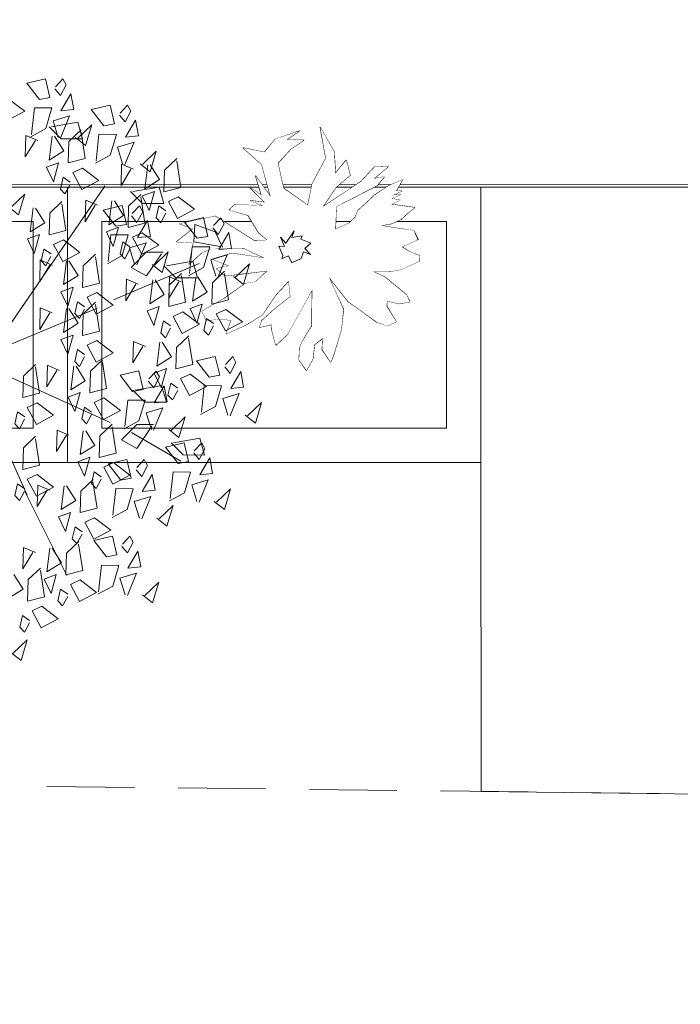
# Model space of a CAD drawing. Header units: centimetres. Extents: x -122 to 72759, y 3298 to 43172.
# Tile 104 of 243: x 37339 to 37435, y 10552 to 10695. Entities that reach past the tile are written whole.
import ezdxf

# ---------------------------------------------------------------- set-up
doc = ezdxf.new("R2010")
doc.units = ezdxf.units.CM
doc.header["$MEASUREMENT"] = 0
doc.linetypes.add('DASH2', pattern=[19.05, 12.7, -6.35])
for name, color, linetype, lineweight in [('0-LINIA CIENKA', 7, 'Continuous', 5), ('0-WIDOSK', 7, 'Continuous', 5), ('1-meble', 7, 'Continuous', 5), ('_ nowe meble', 7, 'Continuous', 5), ('PRZERYWANA', 7, 'DASH2', 5), ('wymiarowanie', 7, 'Continuous', 5), ('ZZZ_Xref', 7, 'Continuous', 5)]:
    doc.layers.add(name, color=color, linetype=linetype, lineweight=lineweight)

# ---------------------------------------------------------------- blocks, each defined once
blk = doc.blocks.new('G$CA1DC9C89')
at = {"layer": '0-LINIA CIENKA', "lineweight": 5, "ltscale": 2}
blk.add_lwpolyline([(2759.45, 55.45), (2759.45, 15.45), (2759.47, -32.28), (4711.64, -55.98), (4727.78, 55.45)], close=True, dxfattribs=at)
at = {"layer": '1-meble', "lineweight": 5}
for p, q in [((2693.53, 70.53), (2696.25, 71.17)), ((2695.36, 68.17), (2693.53, 70.53)), ((2696.25, 71.17), (2696.89, 68.45)), ((2698.78, 71.15), (2697.72, 70.01)), ((2698.42, 68.72), (2699.25, 70.29)), ((2699.25, 70.29), (2698.78, 71.15)), ((2697.62, 69.68), (2698.42, 68.72)), ((2699.95, 68.99), (2698.5, 66.52)), ((2700.36, 66.7), (2699.95, 68.99)), ((2696.89, 68.45), (2695.36, 68.17)), ((2694.22, 63.08), (2694.64, 66.94)), ((2694.64, 66.94), (2697.16, 66.92)), ((2697.16, 66.92), (2696.28, 63.92)), ((2697.34, 65.05), (2699.73, 65.79)), ((2699.73, 65.79), (2698.41, 62.56)), ((2698.5, 66.52), (2700.36, 66.7)), ((2697.13, 64.19), (2700.95, 64.87)), ((2698.08, 62.66), (2697.34, 65.05)), ((2702.96, 64.48), (2700.94, 62.54)), ((2700.95, 64.87), (2701.64, 62.44)), ((2702.07, 61.48), (2702.96, 64.48)), ((2696.28, 63.92), (2694.12, 62.74)), ((2698.51, 62.45), (2696.78, 64.19)), ((2701.64, 62.44), (2698.51, 62.45)), ((2700.6, 62.64), (2702.07, 61.48)), ((2709.42, 14.41), (2710.23, 13.45)), ((2701.37, 11.32), (2703.15, 13.01)), ((2708.7, 13.18), (2707.17, 12.91)), ((2711.75, 13.72), (2710.3, 11.25)), ((2712.16, 11.43), (2711.75, 13.72)), ((2695.14, 12.19), (2695.06, 9.06)), ((2695.06, 9.06), (2696.51, 11.46)), ((2696.86, 11.45), (2695.14, 12.19)), ((2698.52, 8.62), (2698.96, 12.08)), ((2699.31, 12.08), (2700.64, 9.95)), ((2703.14, 12.67), (2703.74, 8.83)), ((2706.02, 7.81), (2706.44, 11.67)), ((2706.44, 11.67), (2708.97, 11.65)), ((2708.97, 11.65), (2708.08, 8.65)), ((2701.29, 8.2), (2701.37, 11.32)), ((2709.14, 9.79), (2711.53, 10.53)), ((2711.53, 10.53), (2710.21, 7.29)), ((2710.3, 11.25), (2712.16, 11.43)), ((2700.64, 9.95), (2698.52, 8.62)), ((2703.74, 8.83), (2701.29, 8.2)), ((2708.08, 8.65), (2705.92, 7.48)), ((2709.88, 7.39), (2709.14, 9.79)), ((2714.76, 9.21), (2712.74, 7.27)), ((2713.88, 6.21), (2714.76, 9.21)), ((2699.9, 8.23), (2698.15, 7.59)), ((2698.15, 7.59), (2699.13, 5.47)), ((2699.13, 5.47), (2699.9, 8.23)), ((2701.94, 6.79), (2703.35, 7.45)), ((2703.35, 7.45), (2705.73, 5.64)), ((2712.41, 7.37), (2713.88, 6.21)), ((2700.54, 6.13), (2700.14, 4.4)), ((2701.56, 5.41), (2700.54, 6.13)), ((2703.27, 4.32), (2701.94, 6.79)), ((2700.14, 4.4), (2700.82, 3.69)), ((2700.82, 3.69), (2701.55, 5.06)), ((2703.25, 4.14), (2705.97, 4.78)), ((2705.73, 5.64), (2703.27, 4.32)), ((2705.97, 4.78), (2706.61, 2.06)), ((2708.5, 4.76), (2707.44, 3.62)), ((2708.97, 3.9), (2708.5, 4.76)), ((2693.06, 3.15), (2692.98, 0.02)), ((2694.78, 2.41), (2693.06, 3.15)), ((2696.44, -0.42), (2696.88, 3.05)), ((2697.23, 3.04), (2698.56, 0.92)), ((2699.29, 2.29), (2701.07, 3.98)), ((2701.06, 3.63), (2701.65, -0.21)), ((2705.09, 1.78), (2703.25, 4.14)), ((2707.34, 3.29), (2708.14, 2.33)), ((2708.14, 2.33), (2708.97, 3.9)), ((2692.98, 0.02), (2694.43, 2.42)), ((2699.2, -0.84), (2699.29, 2.29)), ((2706.61, 2.06), (2705.09, 1.78)), ((2709.67, 2.6), (2708.22, 0.13)), ((2710.08, 0.31), (2709.67, 2.6)), ((2693.73, -1.54), (2695.52, 0.15)), ((2698.56, 0.92), (2696.44, -0.42)), ((2703.94, -3.31), (2704.36, 0.55)), ((2704.36, 0.55), (2706.89, 0.53)), ((2706.89, 0.53), (2706, -2.47)), ((2708.22, 0.13), (2710.08, 0.31)), ((2691.67, -0.79), (2693, -2.91)), ((2695.51, -0.19), (2696.1, -4.03)), ((2697.82, -0.8), (2696.06, -1.45)), ((2697.05, -3.56), (2697.82, -0.8)), ((2701.65, -0.21), (2699.2, -0.84)), ((2707.06, -1.34), (2709.45, -0.6)), ((2707.8, -3.73), (2707.06, -1.34)), ((2709.45, -0.6), (2708.13, -3.83)), ((2693.65, -4.66), (2693.73, -1.54)), ((2696.06, -1.45), (2697.05, -3.56)), ((2699.86, -2.25), (2701.27, -1.59)), ((2701.18, -4.72), (2699.86, -2.25)), ((2701.27, -1.59), (2703.65, -3.39)), ((2706, -2.47), (2703.84, -3.65)), ((2712.68, -1.91), (2710.66, -3.85)), ((2711.79, -4.91), (2712.68, -1.91)), ((2693, -2.91), (2690.88, -4.24)), ((2696.1, -4.03), (2693.65, -4.66)), ((2698.45, -2.91), (2698.06, -4.63)), ((2699.48, -3.63), (2698.45, -2.91)), ((2698.74, -5.35), (2699.47, -3.98)), ((2703.65, -3.39), (2701.18, -4.72)), ((2710.33, -3.75), (2711.79, -4.91)), ((2694.31, -6.07), (2695.71, -5.41)), ((2695.71, -5.41), (2698.1, -7.22)), ((2698.06, -4.63), (2698.74, -5.35)), ((2692.9, -6.73), (2692.51, -8.46)), ((2693.92, -7.45), (2692.9, -6.73)), ((2695.63, -8.54), (2694.31, -6.07)), ((2692.51, -8.46), (2693.18, -9.17)), ((2693.18, -9.17), (2693.91, -7.8)), ((2698.1, -7.22), (2695.63, -8.54)), ((2693.59, -10.26), (2691.56, -12.19)), ((2692.7, -13.26), (2693.59, -10.26)), ((2691.23, -12.1), (2692.7, -13.26))]:
    blk.add_line(p, q, dxfattribs=at)
for points in [[(2693.24, 66.47), (2690.77, 65.15), (2689.45, 67.62), (2690.85, 68.27)], [(2702.9, 66.71), (2705.63, 67.35), (2706.27, 64.62), (2704.74, 64.35)], [(2709.73, 62.87), (2709.32, 65.17), (2707.87, 62.7)], [(2696.41, 58.33), (2697.39, 56.22), (2698.16, 58.98)], [(2697.4, 11.9), (2694.93, 10.58), (2693.61, 13.05), (2695.02, 13.7)]]:
    blk.add_lwpolyline(points, close=True, dxfattribs=at)
for points in [[(2706.99, 65.86), (2707.8, 64.9), (2708.62, 66.46), (2708.15, 67.33), (2707.09, 66.19)], [(2695.12, 62.19), (2693.41, 62.94), (2693.32, 59.81), (2694.78, 62.2)], [(2701.41, 63.42), (2702, 59.57), (2699.55, 58.95), (2699.64, 62.07), (2701.42, 63.76)], [(2703.59, 59.25), (2704.01, 63.12), (2706.54, 63.09), (2705.65, 60.09), (2703.49, 58.92)], [(2697.57, 62.82), (2698.9, 60.7), (2696.78, 59.37), (2697.23, 62.83)], [(2707.45, 58.83), (2706.71, 61.23), (2709.1, 61.97), (2707.78, 58.74)], [(2709.98, 58.81), (2711.45, 57.65), (2712.33, 60.65), (2710.31, 58.71)], [(2704.34, 13.4), (2703.31, 14.13), (2702.92, 12.4), (2703.6, 11.68), (2704.33, 13.06)], [(2714.35, 10.24), (2714.77, 14.11), (2717.3, 14.08), (2716.41, 11.08), (2714.25, 9.91)], [(2718.21, 9.82), (2717.47, 12.22), (2719.86, 12.96), (2718.55, 9.73)], [(2693.23, 11.66), (2692.21, 12.39), (2691.81, 10.66), (2692.49, 9.95), (2693.22, 11.32)], [(2720.74, 9.8), (2722.21, 8.64), (2723.09, 11.64), (2721.07, 9.7)], [(2693.3, 11.15), (2699.33, -0.92)]]:
    blk.add_lwpolyline(points, dxfattribs=at)
at = {"layer": '_ nowe meble', "lineweight": 5, "ltscale": 0.5}
for points in [[(162.24, 764.75), (77.15, 765.38), (77.15, 495.81), (65.14, 495.81), (65.14, 465.82), (53.15, 465.82), (53.16, 56.24), (4727.78, 55.45)], [(2711.1, 55.45), (4296.54, 55.45)]]:
    blk.add_lwpolyline(points, dxfattribs=at)
at = {"layer": 'PRZERYWANA', "lineweight": 5}
blk.add_lwpolyline([(-389.44, 4.56), (3619.14, -42.34), (5340.22, -63.18)], dxfattribs=at)
at = {"layer": 'wymiarowanie', "lineweight": 5, "ltscale": 0.5}
blk.add_lwpolyline([(2759.45, 55.45), (2759.45, 15.45), (1725.13, 15.45), (1725.13, 3.45), (1437.13, 3.54), (1437.13, -8.46), (957.13, -8.46), (957.13, 3.49), (1.15, 3.49), (1.15, 633.82), (13.15, 633.82), (13.15, 645.82), (25.15, 645.82), (25.14, 705.82), (37.13, 705.82), (36.77, 764.65), (77.15, 765.38), (77.15, 495.81), (65.14, 495.82), (65.14, 465.82), (53.14, 465.82), (53.15, 55.54)], close=True, dxfattribs=at)
at = {"lineweight": 5, "ltscale": 0.5}
blk.add_wipeout([(2639.45, 55.45), (2699.45, 55.45), (2699.45, 15.45), (2639.45, 15.45)], dxfattribs=at).dxf.layer = '_ nowe meble'
at = {"layer": '1-meble', "lineweight": 5}
for points in [[(2690.88, 52.56), (2692.35, 51.4), (2693.24, 54.4), (2691.22, 52.46)], [(2694.8, 52.4), (2696.13, 50.27), (2694.01, 48.94), (2694.45, 52.41)], [(2697.05, 45.73), (2696.02, 46.45), (2695.63, 44.72), (2696.31, 44.01), (2697.04, 45.38)], [(2697.21, 44.12), (2695.49, 44.86), (2695.41, 41.73), (2696.86, 44.13)], [(2697.21, 37.17), (2695.49, 37.91), (2695.41, 34.78), (2696.86, 37.18)], [(2694.81, 29.35), (2695.4, 25.51), (2692.96, 24.88), (2693.04, 28.01), (2694.82, 29.7)], [(2698.25, 28.83), (2696.53, 29.57), (2696.45, 26.44), (2697.9, 28.83)], [(2685.66, 28.44), (2693.58, 10.71)], [(2693.23, 22.09), (2692.21, 22.82), (2691.81, 21.09), (2692.49, 20.37), (2693.22, 21.74)], [(2694.81, 18.92), (2695.4, 15.08), (2692.96, 14.45), (2693.04, 17.58), (2694.82, 19.27)]]:
    blk.add_lwpolyline(points, dxfattribs=at)
for points in [[(2693.63, 47.91), (2694.62, 45.79), (2695.39, 48.55)], [(2697.4, 22.33), (2694.93, 21), (2693.61, 23.47), (2695.02, 24.13)]]:
    blk.add_lwpolyline(points, close=True, dxfattribs=at)
at = {"layer": '_ nowe meble', "lineweight": 5, "ltscale": 0.5}
for points in [[(2639.45, 55.45), (2639.45, 15.45), (2699.45, 15.45), (2699.45, 55.45)], [(2644.45, 50.45), (2644.45, 20.45), (2694.45, 20.45), (2694.45, 50.45)]]:
    blk.add_lwpolyline(points, close=True, dxfattribs=at)
at = {"lineweight": 5, "ltscale": 0.5}
blk.add_wipeout([(2699.45, 55.45), (2759.45, 55.45), (2759.45, 15.45), (2699.45, 15.45)], dxfattribs=at).dxf.layer = '_ nowe meble'
at = {"layer": '0-WIDOSK', "lineweight": 5}
blk.add_lwpolyline([(2749.11, 38.78), (2747.61, 38.51), (2745.81, 38.92), (2745.77, 38.09), (2747.17, 35.89), (2745.82, 35.28), (2744.36, 35.84), (2741.95, 37.59), (2740.19, 38.83), (2737.36, 42.42), (2738.12, 40.73), (2739.48, 37.7), (2739.18, 34.74), (2738.03, 30.99), (2737.66, 30.01), (2736.42, 31.88), (2736.49, 33.53), (2735.29, 32.59), (2735.04, 30.45), (2734.14, 28.84), (2733.05, 30.37), (2733.12, 32.02), (2733.49, 33), (2734.91, 35.25), (2734.97, 40.54), (2733.18, 37.31), (2731.39, 34.08), (2729.67, 32.5), (2729.1, 34.67), (2729.14, 35.5), (2727.3, 35.08), (2727.67, 36.05), (2729.39, 37.63), (2731.79, 39.52), (2731.55, 41.84), (2729.65, 39.77), (2727.71, 36.88), (2725.16, 35.34), (2722.47, 34.13), (2723.21, 36.08), (2721.9, 36.3), (2719.57, 36.07), (2718.97, 37.42), (2722.19, 39.26), (2725.26, 41.45), (2726.76, 41.71), (2728.48, 43.29), (2724.65, 42.79), (2722.33, 42.56), (2721.05, 43.61), (2722.89, 44.03), (2720.45, 44.96), (2723.3, 45.83), (2728.06, 45.13), (2724.98, 46.58), (2720.18, 46.46), (2718.83, 45.85), (2717.11, 44.27), (2717.74, 47.39), (2715.27, 47.49), (2717.66, 49.37), (2715.71, 50.12), (2720.88, 51.22), (2726.51, 47.67), (2728.5, 47.75), (2727.22, 48.8), (2725.68, 51.34), (2722.9, 52.12), (2723.76, 52.91), (2727.89, 52.74), (2725.94, 53.48), (2728.07, 53.23), (2725.85, 55.47), (2727.62, 54.24), (2726.75, 57.08), (2728.93, 54.02), (2727.64, 58.7), (2724.94, 61.13), (2728.05, 60.5), (2729.62, 62.42), (2733.14, 63.59), (2731.27, 62.35), (2733.75, 62.24), (2731.87, 61), (2729.97, 58.93), (2730.8, 55.26), (2734.33, 52.79), (2734.96, 55.91), (2736.94, 59.62), (2736.14, 64.12), (2738.14, 60.57), (2738.33, 57.42), (2739.9, 59.33), (2740.47, 57.16), (2738.41, 55.43), (2736.47, 52.54), (2742.09, 56.27), (2743.99, 58.33), (2745.98, 58.41), (2743.92, 56.68), (2745.42, 56.95), (2744.37, 55.67), (2738.46, 52.62), (2738.32, 49.32), (2740.34, 50.22), (2741.2, 51.01), (2741.57, 51.99), (2744.15, 54.36), (2746.02, 55.6), (2748.05, 56.51), (2747.15, 54.89), (2747.98, 54.86), (2746.63, 54.25), (2747.79, 54.37), (2746.44, 53.77), (2747.75, 53.54), (2746.41, 52.94), (2749.86, 52.46), (2748.66, 51.52), (2747.8, 50.73), (2746.45, 50.13), (2744.95, 49.86), (2747.58, 49.42), (2749.72, 49.16), (2750.32, 47.82), (2749.98, 47.67), (2747.96, 46.76), (2749.09, 46.05), (2750.55, 45.49), (2750.52, 44.67), (2747.82, 43.46), (2746.32, 43.19), (2743.51, 43.15), (2741.9, 44.04), (2745.46, 42.4), (2748.66, 39.79)], close=True, dxfattribs=at)
at = {"layer": '1-meble', "lineweight": 5}
for p, q in [((2710.31, 53.06), (2708.58, 54.81)), ((2708.93, 54.81), (2712.76, 55.48)), ((2712.76, 55.48), (2713.44, 53.05)), ((2713.44, 53.05), (2710.31, 53.06)), ((2708.69, 43.75), (2710.88, 45.99)), ((2710.88, 45.99), (2713.33, 46.01)), ((2713.09, 45.76), (2710.91, 42.55)), ((2710.91, 42.55), (2708.69, 43.75)), ((2710.66, 24.21), (2708.93, 25.96)), ((2709.28, 25.96), (2713.1, 26.63)), ((2713.1, 26.63), (2713.79, 24.2)), ((2713.79, 24.2), (2710.66, 24.21)), ((2707.3, 18.73), (2709.49, 20.96)), ((2709.49, 20.96), (2711.95, 20.99)), ((2711.7, 20.74), (2709.52, 17.52)), ((2709.52, 17.52), (2707.3, 18.73)), ((2714.83, 18.31), (2718.66, 18.99)), ((2718.66, 18.99), (2719.34, 16.55)), ((2716.22, 16.57), (2714.48, 18.31)), ((2705.33, 15.26), (2708.06, 15.91)), ((2708.06, 15.91), (2708.7, 13.18)), ((2710.58, 15.88), (2709.52, 14.75)), ((2711.05, 15.02), (2710.58, 15.88)), ((2719.34, 16.55), (2716.22, 16.57)), ((2707.17, 12.91), (2705.33, 15.26)), ((2710.23, 13.45), (2711.05, 15.02))]:
    blk.add_line(p, q, dxfattribs=at)
for points in [[(2709.01, 58.02), (2707.29, 58.76), (2707.21, 55.64), (2708.66, 58.03)], [(2711.46, 58.65), (2712.79, 56.53), (2710.67, 55.2), (2711.11, 58.66)], [(2699.82, 56.16), (2698.8, 56.88), (2698.41, 55.15), (2699.08, 54.44), (2699.81, 55.81)], [(2688.3, 31.46), (2704.88, 55.6)], [(2710.09, 54.03), (2710.68, 50.19), (2708.23, 49.56), (2708.32, 52.69), (2710.1, 54.38)], [(2698.63, 52.99), (2699.22, 49.15), (2696.77, 48.52), (2696.86, 51.64), (2698.64, 53.34)], [(2703.8, 52.81), (2702.09, 53.55), (2702, 50.42), (2703.46, 52.82)], [(2706.25, 53.44), (2707.58, 51.32), (2705.46, 49.98), (2705.9, 53.45)], [(2708.73, 51.26), (2709.53, 50.3), (2710.36, 51.86), (2709.89, 52.73), (2708.83, 51.59)], [(2713.71, 51.99), (2712.69, 52.71), (2712.29, 50.98), (2712.97, 50.27), (2713.7, 51.64)], [(2705.33, 44.65), (2705.75, 48.52), (2708.27, 48.49), (2707.39, 45.49), (2705.23, 44.32)], [(2708.5, 46.77), (2707.48, 47.49), (2707.09, 45.77), (2707.76, 45.05), (2708.49, 46.42)], [(2709.19, 44.24), (2708.45, 46.63), (2710.84, 47.37), (2709.52, 44.14)], [(2711.71, 44.21), (2713.18, 43.05), (2714.07, 46.05), (2712.05, 44.11)], [(2699.66, 44.75), (2700.99, 42.63), (2698.87, 41.29), (2699.31, 44.76)], [(2703.49, 45.34), (2704.08, 41.5), (2701.63, 40.87), (2701.72, 44), (2703.5, 45.69)], [(2709.71, 41.34), (2707.99, 42.08), (2707.9, 38.95), (2709.36, 41.35)], [(2712.15, 41.97), (2713.49, 39.85), (2711.37, 38.51), (2711.81, 41.98)], [(2701.91, 38.08), (2700.88, 38.8), (2700.49, 37.08), (2701.17, 36.36), (2701.9, 37.73)], [(2703.49, 38.39), (2704.08, 34.55), (2701.63, 33.92), (2701.72, 37.05), (2703.5, 38.74)], [(2703.75, 37.87), (2685.66, 30.32), (2705.64, 21.27)], [(2699.66, 37.8), (2700.99, 35.67), (2698.87, 34.34), (2699.31, 37.81)], [(2714.4, 35.3), (2713.38, 36.02), (2712.99, 34.3), (2713.66, 33.58), (2714.39, 34.95)], [(2710.75, 32.3), (2709.03, 33.04), (2708.95, 29.92), (2710.4, 32.31)], [(2713.19, 32.93), (2714.53, 30.81), (2712.41, 29.47), (2712.85, 32.94)], [(2701.91, 31.13), (2700.88, 31.85), (2700.49, 30.12), (2701.17, 29.41), (2701.9, 30.78)], [(2704.53, 30.05), (2705.12, 26.21), (2702.68, 25.58), (2702.76, 28.7), (2704.54, 30.39)], [(2700.7, 29.45), (2702.03, 27.33), (2699.91, 26), (2700.35, 29.46)], [(2711.16, 27.27), (2711.96, 26.31), (2712.79, 27.88), (2712.32, 28.74), (2711.26, 27.61)], [(2715.45, 26.26), (2714.42, 26.99), (2714.03, 25.26), (2714.7, 24.54), (2715.44, 25.92)], [(2718.87, 22.76), (2719.29, 26.62), (2721.81, 26.6), (2720.93, 23.6), (2718.77, 22.42)], [(2707.76, 20.67), (2708.18, 24.53), (2710.7, 24.51), (2709.82, 21.51), (2707.66, 20.34)], [(2722.73, 22.34), (2721.99, 24.73), (2724.38, 25.47), (2723.06, 22.24)], [(2702.95, 22.79), (2701.93, 23.51), (2701.53, 21.78), (2702.21, 21.07), (2702.94, 22.44)], [(2711.62, 20.25), (2710.88, 22.65), (2713.27, 23.39), (2711.95, 20.15)], [(2725.25, 22.32), (2726.72, 21.16), (2727.61, 24.16), (2725.59, 22.22)], [(2714.14, 20.23), (2715.61, 19.07), (2716.5, 22.07), (2714.48, 20.13)], [(2699.64, 19.44), (2697.92, 20.18), (2697.84, 17.06), (2699.29, 19.45)], [(2702.09, 20.07), (2703.42, 17.95), (2701.3, 16.61), (2701.74, 20.08)], [(2705.92, 20.66), (2706.51, 16.82), (2704.06, 16.19), (2704.15, 19.32), (2705.93, 21.01)], [(2708.75, 19.83), (2715.91, 15.68)], [(2717.76, 16.85), (2718.56, 15.88), (2719.38, 17.45), (2718.92, 18.32), (2717.85, 17.18)]]:
    blk.add_lwpolyline(points, dxfattribs=at)
for points in [[(2704, 56.39), (2701.53, 55.07), (2700.21, 57.54), (2701.62, 58.19)], [(2710.3, 54.16), (2711.28, 52.05), (2712.05, 54.81)], [(2704.64, 52.11), (2707.36, 52.75), (2708, 50.02), (2706.47, 49.75)], [(2711.47, 48.27), (2711.06, 50.57), (2709.61, 48.1)], [(2705.09, 48.95), (2706.07, 46.84), (2706.84, 49.6)], [(2712.68, 47.01), (2710.21, 45.68), (2708.89, 48.15), (2710.29, 48.81)], [(2701.22, 45.96), (2698.75, 44.64), (2697.43, 47.11), (2698.84, 47.77)], [(2698.49, 40.26), (2699.48, 38.15), (2700.25, 40.91)], [(2706.08, 38.32), (2703.61, 36.99), (2702.29, 39.46), (2703.7, 40.12)], [(2710.99, 37.48), (2711.98, 35.37), (2712.74, 38.13)], [(2698.49, 33.31), (2699.48, 31.2), (2700.25, 33.96)], [(2706.08, 31.36), (2703.61, 30.04), (2702.29, 32.51), (2703.7, 33.17)], [(2707.07, 28.12), (2709.79, 28.77), (2710.43, 26.04), (2708.9, 25.77)], [(2712.03, 28.44), (2713.02, 26.33), (2713.79, 29.09)], [(2713.9, 24.29), (2713.49, 26.59), (2712.04, 24.12)], [(2699.53, 24.97), (2700.52, 22.85), (2701.29, 25.61)], [(2707.12, 23.02), (2704.66, 21.7), (2703.33, 24.17), (2704.74, 24.83)], [(2713.66, 17.7), (2716.39, 18.34), (2717.03, 15.61), (2715.5, 15.34)], [(2700.92, 15.58), (2701.91, 13.47), (2702.68, 16.23)], [(2720.49, 13.86), (2720.09, 16.16), (2718.63, 13.69)], [(2708.51, 13.64), (2706.04, 12.31), (2704.72, 14.78), (2706.13, 15.44)]]:
    blk.add_lwpolyline(points, close=True, dxfattribs=at)
at = {"layer": '_ nowe meble', "lineweight": 5, "ltscale": 0.5}
for points in [[(2699.45, 55.45), (2699.45, 15.45), (2759.45, 15.45), (2759.45, 55.45)], [(2704.45, 50.45), (2704.45, 20.45), (2754.45, 20.45), (2754.45, 50.45)]]:
    blk.add_lwpolyline(points, close=True, dxfattribs=at)
at = {"lineweight": 5}
blk.add_wipeout([(2727.71, 36.88), (2729.65, 39.77), (2731.55, 41.84), (2731.79, 39.52), (2729.39, 37.63), (2727.67, 36.05), (2727.3, 35.08), (2729.14, 35.5), (2729.1, 34.67), (2729.67, 32.5), (2731.39, 34.08), (2734.97, 40.54), (2734.91, 35.25), (2733.49, 33), (2733.13, 32.05), (2733.05, 30.37), (2734.14, 28.84), (2735.04, 30.45), (2735.29, 32.59), (2736.49, 33.53), (2736.42, 31.88), (2737.66, 30.01), (2738.03, 30.99), (2739.18, 34.74), (2739.48, 37.7), (2737.36, 42.42), (2740.19, 38.83), (2744.36, 35.84), (2745.82, 35.28), (2747.17, 35.89), (2745.77, 38.09), (2745.81, 38.92), (2747.61, 38.51), (2749.11, 38.78), (2748.66, 39.79), (2745.46, 42.4), (2741.9, 44.04), (2743.51, 43.15), (2746.32, 43.19), (2747.82, 43.46), (2750.52, 44.67), (2750.55, 45.49), (2749.09, 46.05), (2747.96, 46.76), (2750.15, 47.74), (2749.72, 49.16), (2747.58, 49.42), (2744.95, 49.86), (2746.45, 50.13), (2747.8, 50.73), (2747.8, 50.73), (2748.66, 51.52), (2749.86, 52.46), (2746.41, 52.94), (2747.75, 53.54), (2746.44, 53.77), (2747.79, 54.37), (2746.63, 54.25), (2747.98, 54.86), (2747.15, 54.89), (2748.05, 56.51), (2746.02, 55.6), (2744.15, 54.36), (2741.57, 51.99), (2741.2, 51.01), (2740.34, 50.22), (2738.32, 49.32), (2738.46, 52.62), (2744.37, 55.67), (2745.42, 56.95), (2743.92, 56.68), (2745.98, 58.41), (2743.99, 58.33), (2742.09, 56.27), (2736.47, 52.54), (2738.41, 55.43), (2740.47, 57.16), (2739.9, 59.33), (2738.33, 57.42), (2738.14, 60.57), (2736.14, 64.12), (2736.94, 59.62), (2734.96, 55.91), (2734.33, 52.79), (2730.8, 55.26), (2729.97, 58.93), (2731.87, 61), (2733.75, 62.24), (2731.27, 62.35), (2733.14, 63.59), (2729.62, 62.42), (2728.05, 60.5), (2724.94, 61.13), (2727.64, 58.7), (2728.93, 54.02), (2726.75, 57.08), (2727.62, 54.24), (2725.85, 55.47), (2728.07, 53.23), (2725.94, 53.48), (2727.89, 52.74), (2723.76, 52.91), (2722.9, 52.12), (2725.68, 51.34), (2727.22, 48.8), (2728.5, 47.75), (2726.51, 47.67), (2720.88, 51.22), (2715.71, 50.12), (2717.66, 49.37), (2715.27, 47.49), (2717.74, 47.39), (2717.11, 44.27), (2718.83, 45.85), (2720.18, 46.46), (2724.98, 46.58), (2728.06, 45.13), (2723.3, 45.83), (2720.45, 44.96), (2722.89, 44.03), (2721.05, 43.61), (2722.33, 42.56), (2728.48, 43.29), (2726.76, 41.71), (2725.26, 41.45), (2722.19, 39.26), (2718.97, 37.42), (2719.57, 36.07), (2721.9, 36.3), (2723.21, 36.08), (2722.47, 34.13), (2725.16, 35.34)], dxfattribs=at).dxf.layer = '0-WIDOSK'
at = {"layer": '0-WIDOSK', "lineweight": 5}
for p, q in [((2731.13, 47.31), (2732.36, 49.08)), ((2732.36, 49.08), (2731.99, 48.1)), ((2730.94, 46.82), (2730.34, 48.17)), ((2730.34, 48.17), (2731.13, 47.31)), ((2731.99, 48.1), (2733.49, 48.37)), ((2733.49, 48.37), (2733.3, 47.88)), ((2733.3, 47.88), (2734.76, 47.32)), ((2734.76, 47.32), (2733.9, 46.53)), ((2730.72, 45.51), (2730.12, 46.86)), ((2730.12, 46.86), (2730.94, 46.82)), ((2733.72, 46.04), (2733.34, 45.07)), ((2734.69, 45.67), (2733.72, 46.04)), ((2733.9, 46.53), (2734.69, 45.67)), ((2730.53, 45.02), (2730.72, 45.51)), ((2731.54, 45.48), (2730.53, 45.02)), ((2732, 44.46), (2731.54, 45.48)), ((2733.34, 45.07), (2732, 44.46))]:
    blk.add_line(p, q, dxfattribs=at)
at = {"layer": '1-meble', "lineweight": 5}
for p, q in [((2717.76, 47.48), (2717.94, 50)), ((2717.94, 50), (2720.88, 48.93)), ((2720.88, 48.93), (2721.92, 46.7)), ((2721.59, 46.82), (2717.76, 47.48)), ((2713.79, 44.03), (2717.62, 44.71)), ((2717.62, 44.71), (2718.3, 42.28)), ((2715.17, 42.29), (2713.44, 44.03)), ((2718.3, 42.28), (2715.17, 42.29))]:
    blk.add_line(p, q, dxfattribs=at)
for points in [[(2715.3, 59.24), (2715.89, 55.4), (2713.44, 54.77), (2713.52, 57.9), (2715.3, 59.59)], [(2720.53, 49.52), (2721.33, 48.56), (2722.16, 50.13), (2721.69, 50.99), (2720.63, 49.85)], [(2717.13, 42.92), (2717.55, 46.78), (2720.08, 46.76), (2719.19, 43.76), (2717.03, 42.58)], [(2706.11, 39.07), (2718.55, 44.35)], [(2720.99, 42.5), (2720.25, 44.89), (2722.64, 45.63), (2721.32, 42.4)], [(2723.52, 42.48), (2724.98, 41.32), (2725.87, 44.32), (2723.85, 42.38)], [(2715.99, 42.56), (2716.58, 38.72), (2714.13, 38.09), (2714.22, 41.22), (2716, 42.91)], [(2722.24, 42.91), (2722.83, 39.07), (2720.38, 38.44), (2720.47, 41.56), (2722.25, 43.26)], [(2715.95, 41.69), (2714.24, 42.43), (2714.15, 39.3), (2715.61, 41.7)], [(2718.4, 42.32), (2719.73, 40.19), (2717.61, 38.86), (2718.06, 42.33)], [(2720.65, 35.65), (2719.63, 36.37), (2719.24, 34.64), (2719.91, 33.93), (2720.64, 35.3)], [(2717.03, 33.52), (2717.62, 29.68), (2715.17, 29.05), (2715.26, 32.18), (2717.04, 33.87)], [(2722.27, 29.36), (2723.07, 28.4), (2723.9, 29.97), (2723.43, 30.83), (2722.37, 29.69)]]:
    blk.add_lwpolyline(points, dxfattribs=at)
for points in [[(2717.88, 52.22), (2715.42, 50.9), (2714.09, 53.37), (2715.5, 54.02)], [(2716.44, 50.37), (2719.16, 51.01), (2719.81, 48.29), (2718.28, 48.01)], [(2723.27, 46.54), (2722.86, 48.83), (2721.41, 46.36)], [(2718.58, 35.54), (2716.11, 34.21), (2714.79, 36.68), (2716.2, 37.34)], [(2717.24, 37.83), (2718.22, 35.71), (2718.99, 38.47)], [(2724.83, 35.88), (2722.36, 34.56), (2721.04, 37.03), (2722.44, 37.69)], [(2718.18, 30.21), (2720.9, 30.85), (2721.54, 28.13), (2720.01, 27.85)], [(2725.01, 26.38), (2724.6, 28.67), (2723.14, 26.2)], [(2719.62, 26.5), (2717.15, 25.17), (2715.83, 27.64), (2717.24, 28.3)]]:
    blk.add_lwpolyline(points, close=True, dxfattribs=at)

msp = doc.modelspace()

# ---------------------------------------------------------------- block references
at = {"layer": 'ZZZ_Xref'}
msp.add_blockref('G$CA1DC9C89', (34646.15529, 10615.38849), dxfattribs=at)

doc.saveas('drawing.dxf')
